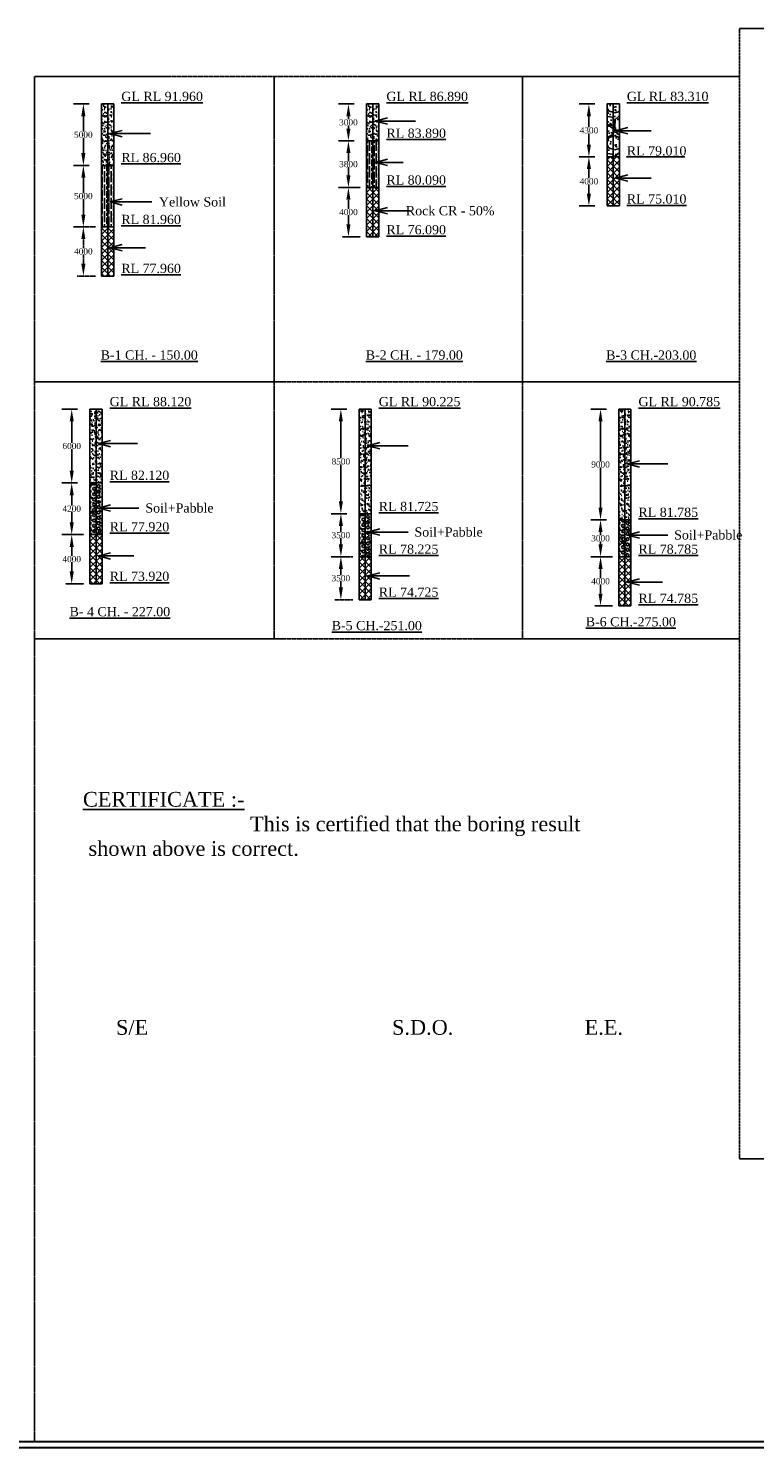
# Model space of a CAD drawing. Header units: millimetres. Extents: x -4940576 to 5928178, y -104267 to 1118710.
# Tile 8 of 10: x 3963820 to 4022900, y 925159 to 1040636. Entities that reach past the tile are written whole.
import ezdxf

# ---------------------------------------------------------------- set-up
doc = ezdxf.new("R2010")
doc.units = ezdxf.units.MM
doc.header["$MEASUREMENT"] = 0
doc.linetypes.add('CENTERX2', pattern=[4, 2.5, -0.5, 0.5, -0.5])
doc.linetypes.add('HIDDEN', pattern=[0.375, 0.25, -0.125])
doc.styles.get("Standard").update_dxf_attribs({"font": 'times.ttf'})
doc.styles.add('style1', font='txt.shx', dxfattribs={"height": 1})
doc.dimstyles.get("Standard").update_dxf_attribs({"dimtxt": 400, "dimasz": 215, "dimexe": 0.18, "dimexo": 0.0625, "dimgap": 0.09, "dimtad": 0, "dimtih": 1, "dimtoh": 1, "dimdec": 0, "dimzin": 4, "dimdsep": 46, "dimtxsty": 'Standard', "dimblk": 'OPEN90', "dimcen": 0, "dimadec": 0, "dimazin": 1, "dimtfac": 1, "dimtdec": 0, "dimtix": 1, "dimtofl": 0, "dimtmove": 0, "dimatfit": 3, "dimldrblk": 'OPEN30', "dimfxl": 0, "dimtolj": 1, "dimtzin": 0, "dimarcsym": 0})

# ---------------------------------------------------------------- blocks, each defined once
blk = doc.blocks.new('*D88')
at = {"color": 0, "linetype": 'Continuous', "lineweight": -2, "ltscale": 10000, "transparency": 16777216}
for p, q in [((3990334, 1034487), (3989057, 1034487)), ((3989857, 1033487), (3989857, 1033241)), ((3989857, 1032487), (3989857, 1032732)), ((3990334, 1031487), (3989057, 1031487))]:
    blk.add_line(p, q, dxfattribs=at)
at = {"color": 0, "linetype": 'Continuous', "ltscale": 10000, "transparency": 16777216}
for points in [[(3989690, 1033487), (3990023, 1033487), (3989857, 1034487)], [(3989690, 1032487), (3990023, 1032487), (3989857, 1031487)]]:
    blk.add_solid(points, dxfattribs=at)
at = {"layer": 'Defpoints', "color": 0, "linetype": 'Continuous', "ltscale": 10000, "transparency": 16777216}
for p in [(3991334, 1034487), (3989857, 1031487), (3991334, 1031487)]:
    blk.add_point(p, dxfattribs=at)
at = {"color": 0, "linetype": 'Continuous', "ltscale": 10000, "transparency": 16777216, "insert": (3989857, 1032987), "char_height": 500, "attachment_point": 5}
blk.add_mtext('\\A1;3000', dxfattribs=at)
blk = doc.blocks.new('*D50')
at = {"color": 0, "linetype": 'Continuous', "lineweight": -2, "ltscale": 10000, "transparency": 16777216}
for p, q in [((3990334, 1031487), (3989057, 1031487)), ((3989857, 1030487), (3989857, 1029841)), ((3989857, 1028687), (3989857, 1029332)), ((3990334, 1027687), (3989057, 1027687))]:
    blk.add_line(p, q, dxfattribs=at)
at = {"color": 0, "linetype": 'Continuous', "ltscale": 10000, "transparency": 16777216}
for points in [[(3989690, 1030487), (3990023, 1030487), (3989857, 1031487)], [(3989690, 1028687), (3990023, 1028687), (3989857, 1027687)]]:
    blk.add_solid(points, dxfattribs=at)
at = {"layer": 'Defpoints', "color": 0, "linetype": 'Continuous', "ltscale": 10000, "transparency": 16777216}
for p in [(3991334, 1031487), (3989857, 1027687), (3991334, 1027687)]:
    blk.add_point(p, dxfattribs=at)
at = {"color": 0, "linetype": 'Continuous', "ltscale": 10000, "transparency": 16777216, "insert": (3989857, 1029587), "char_height": 500, "attachment_point": 5}
blk.add_mtext('\\A1;3800', dxfattribs=at)
blk = doc.blocks.new('*D51')
at = {"color": 0, "linetype": 'Continuous', "lineweight": -2, "ltscale": 10000, "transparency": 16777216}
for p, q in [((4009896, 1034487), (4008619, 1034487)), ((4009419, 1033487), (4009419, 1032591)), ((4009419, 1031187), (4009419, 1032082)), ((4009896, 1030187), (4008619, 1030187))]:
    blk.add_line(p, q, dxfattribs=at)
at = {"color": 0, "linetype": 'Continuous', "ltscale": 10000, "transparency": 16777216}
for points in [[(4009252, 1033487), (4009585, 1033487), (4009419, 1034487)], [(4009252, 1031187), (4009585, 1031187), (4009419, 1030187)]]:
    blk.add_solid(points, dxfattribs=at)
at = {"layer": 'Defpoints', "color": 0, "linetype": 'Continuous', "ltscale": 10000, "transparency": 16777216}
for p in [(4010896, 1034487), (4009419, 1030187), (4010896, 1030187)]:
    blk.add_point(p, dxfattribs=at)
at = {"color": 0, "linetype": 'Continuous', "ltscale": 10000, "transparency": 16777216, "insert": (4009419, 1032337), "char_height": 500, "attachment_point": 5}
blk.add_mtext('\\A1;4300', dxfattribs=at)
blk = doc.blocks.new('*D89')
at = {"color": 0, "linetype": 'Continuous', "lineweight": -2, "ltscale": 10000, "transparency": 16777216}
for p, q in [((3967823, 1009650), (3966546, 1009650)), ((3967346, 1008650), (3967346, 1006904)), ((3967346, 1004650), (3967346, 1006396)), ((3967823, 1003650), (3966546, 1003650))]:
    blk.add_line(p, q, dxfattribs=at)
at = {"color": 0, "linetype": 'Continuous', "ltscale": 10000, "transparency": 16777216}
for points in [[(3967179, 1008650), (3967513, 1008650), (3967346, 1009650)], [(3967179, 1004650), (3967513, 1004650), (3967346, 1003650)]]:
    blk.add_solid(points, dxfattribs=at)
at = {"layer": 'Defpoints', "color": 0, "linetype": 'Continuous', "ltscale": 10000, "transparency": 16777216}
for p in [(3968823, 1009650), (3967346, 1003650), (3968823, 1003650)]:
    blk.add_point(p, dxfattribs=at)
at = {"color": 0, "linetype": 'Continuous', "ltscale": 10000, "transparency": 16777216, "insert": (3967346, 1006650), "char_height": 500, "attachment_point": 5}
blk.add_mtext('\\A1;6000', dxfattribs=at)
blk = doc.blocks.new('*D52')
at = {"color": 0, "linetype": 'Continuous', "lineweight": -2, "ltscale": 10000, "transparency": 16777216}
for p, q in [((3967823, 1003650), (3966546, 1003650)), ((3967346, 1002650), (3967346, 1001804)), ((3967346, 1000450), (3967346, 1001296)), ((3967823, 999450), (3966546, 999450))]:
    blk.add_line(p, q, dxfattribs=at)
at = {"color": 0, "linetype": 'Continuous', "ltscale": 10000, "transparency": 16777216}
for points in [[(3967179, 1002650), (3967513, 1002650), (3967346, 1003650)], [(3967179, 1000450), (3967513, 1000450), (3967346, 999450)]]:
    blk.add_solid(points, dxfattribs=at)
at = {"layer": 'Defpoints', "color": 0, "linetype": 'Continuous', "ltscale": 10000, "transparency": 16777216}
for p in [(3968823, 1003650), (3967346, 999450), (3968823, 999450)]:
    blk.add_point(p, dxfattribs=at)
at = {"color": 0, "linetype": 'Continuous', "ltscale": 10000, "transparency": 16777216, "insert": (3967346, 1001550), "char_height": 500, "attachment_point": 5}
blk.add_mtext('\\A1;4200', dxfattribs=at)
blk = doc.blocks.new('*D90')
at = {"color": 0, "linetype": 'HIDDEN', "lineweight": -2, "transparency": 16777216}
for p, q in [((3990834, 1027687), (3989357, 1027687)), ((3989857, 1026687), (3989857, 1025941)), ((3989857, 1024687), (3989857, 1025432)), ((3990834, 1023687), (3989357, 1023687))]:
    blk.add_line(p, q, dxfattribs=at)
at = {"color": 0, "linetype": 'HIDDEN', "transparency": 16777216}
for points in [[(3989690, 1026687), (3990023, 1026687), (3989857, 1027687)], [(3989690, 1024687), (3990023, 1024687), (3989857, 1023687)]]:
    blk.add_solid(points, dxfattribs=at)
at = {"layer": 'Defpoints', "color": 0, "linetype": 'HIDDEN', "transparency": 16777216}
for p in [(3991334, 1027687), (3989857, 1023687), (3991334, 1023687)]:
    blk.add_point(p, dxfattribs=at)
at = {"color": 0, "linetype": 'HIDDEN', "transparency": 16777216, "insert": (3989857, 1025687), "char_height": 1000, "attachment_point": 5}
blk.add_mtext('\\A1;{\\H0.5x;4000}', dxfattribs=at)
blk = doc.blocks.new('*D53')
at = {"color": 0, "linetype": 'Continuous', "lineweight": -2, "ltscale": 10000, "transparency": 16777216}
for p, q in [((4009896, 1030187), (4008619, 1030187)), ((4009419, 1029187), (4009419, 1028441)), ((4009419, 1027187), (4009419, 1027932)), ((4009896, 1026187), (4008619, 1026187))]:
    blk.add_line(p, q, dxfattribs=at)
at = {"color": 0, "linetype": 'Continuous', "ltscale": 10000, "transparency": 16777216}
for points in [[(4009252, 1029187), (4009585, 1029187), (4009419, 1030187)], [(4009252, 1027187), (4009585, 1027187), (4009419, 1026187)]]:
    blk.add_solid(points, dxfattribs=at)
at = {"layer": 'Defpoints', "color": 0, "linetype": 'Continuous', "ltscale": 10000, "transparency": 16777216}
for p in [(4010896, 1030187), (4009419, 1026187), (4010896, 1026187)]:
    blk.add_point(p, dxfattribs=at)
at = {"color": 0, "linetype": 'Continuous', "ltscale": 10000, "transparency": 16777216, "insert": (4009419, 1028187), "char_height": 500, "attachment_point": 5}
blk.add_mtext('\\A1;4000', dxfattribs=at)
blk = doc.blocks.new('*D91')
at = {"color": 0, "linetype": 'Continuous', "lineweight": -2, "ltscale": 10000, "transparency": 16777216}
for p, q in [((4010843, 1009650), (4009566, 1009650)), ((4010366, 1008650), (4010366, 1005405)), ((4010366, 1001650), (4010366, 1004895)), ((4010843, 1000650), (4009566, 1000650))]:
    blk.add_line(p, q, dxfattribs=at)
at = {"color": 0, "linetype": 'Continuous', "ltscale": 10000, "transparency": 16777216}
for points in [[(4010199, 1008650), (4010532, 1008650), (4010366, 1009650)], [(4010199, 1001650), (4010532, 1001650), (4010366, 1000650)]]:
    blk.add_solid(points, dxfattribs=at)
at = {"layer": 'Defpoints', "color": 0, "linetype": 'Continuous', "ltscale": 10000, "transparency": 16777216}
for p in [(4011843, 1009650), (4010366, 1000650), (4011843, 1000650)]:
    blk.add_point(p, dxfattribs=at)
at = {"color": 0, "linetype": 'Continuous', "ltscale": 10000, "transparency": 16777216, "insert": (4010366, 1005150), "char_height": 500, "attachment_point": 5}
blk.add_mtext('\\A1;9000', dxfattribs=at)
blk = doc.blocks.new('*D54')
at = {"color": 0, "linetype": 'Continuous', "lineweight": -2, "ltscale": 10000, "transparency": 16777216}
for p, q in [((4010843, 1000650), (4009566, 1000650)), ((4010366, 999650), (4010366, 999404)), ((4010366, 998650), (4010366, 998896)), ((4010843, 997650), (4009566, 997650))]:
    blk.add_line(p, q, dxfattribs=at)
at = {"color": 0, "linetype": 'Continuous', "ltscale": 10000, "transparency": 16777216}
for points in [[(4010199, 999650), (4010532, 999650), (4010366, 1000650)], [(4010199, 998650), (4010532, 998650), (4010366, 997650)]]:
    blk.add_solid(points, dxfattribs=at)
at = {"layer": 'Defpoints', "color": 0, "linetype": 'Continuous', "ltscale": 10000, "transparency": 16777216}
for p in [(4011843, 1000650), (4010366, 997650), (4011843, 997650)]:
    blk.add_point(p, dxfattribs=at)
at = {"color": 0, "linetype": 'Continuous', "ltscale": 10000, "transparency": 16777216, "insert": (4010366, 999150), "char_height": 500, "attachment_point": 5}
blk.add_mtext('\\A1;3000', dxfattribs=at)
blk = doc.blocks.new('*D92')
at = {"color": 0, "linetype": 'Continuous', "lineweight": -2, "ltscale": 10000, "transparency": 16777216}
for p, q in [((3968770, 1034487), (3967493, 1034487)), ((3968293, 1033487), (3968293, 1032241)), ((3968293, 1030487), (3968293, 1031732)), ((3968770, 1029487), (3967493, 1029487))]:
    blk.add_line(p, q, dxfattribs=at)
at = {"color": 0, "linetype": 'Continuous', "ltscale": 10000, "transparency": 16777216}
for points in [[(3968126, 1033487), (3968460, 1033487), (3968293, 1034487)], [(3968126, 1030487), (3968460, 1030487), (3968293, 1029487)]]:
    blk.add_solid(points, dxfattribs=at)
at = {"layer": 'Defpoints', "color": 0, "linetype": 'Continuous', "ltscale": 10000, "transparency": 16777216}
for p in [(3969770, 1034487), (3968293, 1029487), (3969770, 1029487)]:
    blk.add_point(p, dxfattribs=at)
at = {"color": 0, "linetype": 'Continuous', "ltscale": 10000, "transparency": 16777216, "insert": (3968293, 1031987), "char_height": 500, "attachment_point": 5}
blk.add_mtext('\\A1;5000', dxfattribs=at)
blk = doc.blocks.new('*D55')
at = {"color": 0, "linetype": 'Continuous', "lineweight": -2, "ltscale": 10000, "transparency": 16777216}
for p, q in [((3968770, 1029487), (3967493, 1029487)), ((3968293, 1028487), (3968293, 1027241)), ((3968293, 1025487), (3968293, 1026732)), ((3968770, 1024487), (3967493, 1024487))]:
    blk.add_line(p, q, dxfattribs=at)
at = {"color": 0, "linetype": 'Continuous', "ltscale": 10000, "transparency": 16777216}
for points in [[(3968126, 1028487), (3968460, 1028487), (3968293, 1029487)], [(3968126, 1025487), (3968460, 1025487), (3968293, 1024487)]]:
    blk.add_solid(points, dxfattribs=at)
at = {"layer": 'Defpoints', "color": 0, "linetype": 'Continuous', "ltscale": 10000, "transparency": 16777216}
for p in [(3969770, 1029487), (3968293, 1024487), (3969770, 1024487)]:
    blk.add_point(p, dxfattribs=at)
at = {"color": 0, "linetype": 'Continuous', "ltscale": 10000, "transparency": 16777216, "insert": (3968293, 1026987), "char_height": 500, "attachment_point": 5}
blk.add_mtext('\\A1;5000', dxfattribs=at)
blk = doc.blocks.new('*D93')
at = {"color": 0, "linetype": 'HIDDEN', "lineweight": -2, "transparency": 16777216}
for p, q in [((3969270, 1024487), (3967793, 1024487)), ((3968293, 1023487), (3968293, 1022741)), ((3968293, 1021487), (3968293, 1022232)), ((3969270, 1020487), (3967793, 1020487))]:
    blk.add_line(p, q, dxfattribs=at)
at = {"color": 0, "linetype": 'HIDDEN', "transparency": 16777216}
for points in [[(3968126, 1023487), (3968460, 1023487), (3968293, 1024487)], [(3968126, 1021487), (3968460, 1021487), (3968293, 1020487)]]:
    blk.add_solid(points, dxfattribs=at)
at = {"layer": 'Defpoints', "color": 0, "linetype": 'HIDDEN', "transparency": 16777216}
for p in [(3968293, 1024487), (3969770, 1024487), (3969770, 1020487)]:
    blk.add_point(p, dxfattribs=at)
at = {"color": 0, "linetype": 'HIDDEN', "transparency": 16777216, "insert": (3968293, 1022487), "char_height": 1000, "attachment_point": 5}
blk.add_mtext('\\A1;{\\H0.5x;4000}', dxfattribs=at)
blk = doc.blocks.new('*D105')
at = {"color": 0, "linetype": 'HIDDEN', "lineweight": -2, "transparency": 16777216}
for p, q in [((4011343, 997650), (4009866, 997650)), ((4010366, 996650), (4010366, 995904)), ((4010366, 994650), (4010366, 995396)), ((4011343, 993650), (4009866, 993650))]:
    blk.add_line(p, q, dxfattribs=at)
at = {"color": 0, "linetype": 'HIDDEN', "transparency": 16777216}
for points in [[(4010199, 996650), (4010532, 996650), (4010366, 997650)], [(4010199, 994650), (4010532, 994650), (4010366, 993650)]]:
    blk.add_solid(points, dxfattribs=at)
at = {"layer": 'Defpoints', "color": 0, "linetype": 'HIDDEN', "transparency": 16777216}
for p in [(4011843, 997650), (4010366, 993650), (4011843, 993650)]:
    blk.add_point(p, dxfattribs=at)
at = {"color": 0, "linetype": 'HIDDEN', "transparency": 16777216, "insert": (4010366, 995650), "char_height": 1000, "attachment_point": 5}
blk.add_mtext('\\A1;{\\H0.5x;4000}', dxfattribs=at)
blk = doc.blocks.new('*D107')
at = {"color": 0, "linetype": 'Continuous', "lineweight": -2, "ltscale": 10000, "transparency": 16777216}
for p, q in [((3989718, 1009650), (3988441, 1009650)), ((3989241, 1008650), (3989241, 1005654)), ((3989241, 1002150), (3989241, 1005146)), ((3989718, 1001150), (3988441, 1001150))]:
    blk.add_line(p, q, dxfattribs=at)
at = {"color": 0, "linetype": 'Continuous', "ltscale": 10000, "transparency": 16777216}
for points in [[(3989074, 1008650), (3989408, 1008650), (3989241, 1009650)], [(3989074, 1002150), (3989408, 1002150), (3989241, 1001150)]]:
    blk.add_solid(points, dxfattribs=at)
at = {"layer": 'Defpoints', "color": 0, "linetype": 'Continuous', "ltscale": 10000, "transparency": 16777216}
for p in [(3990718, 1009650), (3989241, 1001150), (3990718, 1001150)]:
    blk.add_point(p, dxfattribs=at)
at = {"color": 0, "linetype": 'Continuous', "ltscale": 10000, "transparency": 16777216, "insert": (3989241, 1005400), "char_height": 500, "attachment_point": 5}
blk.add_mtext('\\A1;8500', dxfattribs=at)
blk = doc.blocks.new('*D106')
at = {"color": 0, "linetype": 'Continuous', "lineweight": -2, "ltscale": 10000, "transparency": 16777216}
for p, q in [((3989718, 1001150), (3988441, 1001150)), ((3989241, 1000150), (3989241, 999654)), ((3989241, 998650), (3989241, 999146)), ((3989718, 997650), (3988441, 997650))]:
    blk.add_line(p, q, dxfattribs=at)
at = {"color": 0, "linetype": 'Continuous', "ltscale": 10000, "transparency": 16777216}
for points in [[(3989074, 1000150), (3989408, 1000150), (3989241, 1001150)], [(3989074, 998650), (3989408, 998650), (3989241, 997650)]]:
    blk.add_solid(points, dxfattribs=at)
at = {"layer": 'Defpoints', "color": 0, "linetype": 'Continuous', "ltscale": 10000, "transparency": 16777216}
for p in [(3990718, 1001150), (3989241, 997650), (3990718, 997650)]:
    blk.add_point(p, dxfattribs=at)
at = {"color": 0, "linetype": 'Continuous', "ltscale": 10000, "transparency": 16777216, "insert": (3989241, 999400), "char_height": 500, "attachment_point": 5}
blk.add_mtext('\\A1;3500', dxfattribs=at)
blk = doc.blocks.new('*D108')
at = {"color": 0, "linetype": 'HIDDEN', "lineweight": -2, "transparency": 16777216}
for p, q in [((3990218, 997650), (3988741, 997650)), ((3989241, 996650), (3989241, 996154)), ((3989241, 995150), (3989241, 995646)), ((3990218, 994150), (3988741, 994150))]:
    blk.add_line(p, q, dxfattribs=at)
at = {"color": 0, "linetype": 'HIDDEN', "transparency": 16777216}
for points in [[(3989074, 996650), (3989408, 996650), (3989241, 997650)], [(3989074, 995150), (3989408, 995150), (3989241, 994150)]]:
    blk.add_solid(points, dxfattribs=at)
at = {"layer": 'Defpoints', "color": 0, "linetype": 'HIDDEN', "transparency": 16777216}
for p in [(3990718, 997650), (3989241, 994150), (3990718, 994150)]:
    blk.add_point(p, dxfattribs=at)
at = {"color": 0, "linetype": 'HIDDEN', "transparency": 16777216, "insert": (3989241, 995900), "char_height": 1000, "attachment_point": 5}
blk.add_mtext('\\A1;{\\H0.5x;3500}', dxfattribs=at)
blk = doc.blocks.new('*D109')
at = {"color": 0, "linetype": 'HIDDEN', "lineweight": -2, "transparency": 16777216}
for p, q in [((3968323, 999450), (3966846, 999450)), ((3967346, 998450), (3967346, 997704)), ((3967346, 996450), (3967346, 997196)), ((3968323, 995450), (3966846, 995450))]:
    blk.add_line(p, q, dxfattribs=at)
at = {"color": 0, "linetype": 'HIDDEN', "transparency": 16777216}
for points in [[(3967179, 998450), (3967513, 998450), (3967346, 999450)], [(3967179, 996450), (3967513, 996450), (3967346, 995450)]]:
    blk.add_solid(points, dxfattribs=at)
at = {"layer": 'Defpoints', "color": 0, "linetype": 'HIDDEN', "transparency": 16777216}
for p in [(3968823, 999450), (3967346, 995450), (3968823, 995450)]:
    blk.add_point(p, dxfattribs=at)
at = {"color": 0, "linetype": 'HIDDEN', "transparency": 16777216, "insert": (3967346, 997450), "char_height": 1000, "attachment_point": 5}
blk.add_mtext('\\A1;{\\H0.5x;4000}', dxfattribs=at)

msp = doc.modelspace()

# ---------------------------------------------------------------- hatches: boundary and pattern name
at = {"linetype": 'Continuous'}
h = msp.add_hatch(dxfattribs=at)
h.set_pattern_fill('AR-SAND', color=0, scale=200)
h.set_pattern_definition([(37.5, (-301549, 724365.5), (-12.598672, 385.364754), [0, -304, 0, -340, 0, -325]), (7.5, (-301549, 724365.5), (353.95534, 564.42921), [0, -164, 0, -274, 0, -105]), (327.5, (-301795, 724365.5), (622.828372, 1.13181), [0, -100, 0, -360, 0, -470]), (317.5, (-301795, 724365.5), (601.22532, 175.53511), [0, -50, 0, -236, 0, -270])])
h.paths.add_polyline_path([(3969770.2, 1029486.6), (3970770.2, 1029486.6), (3970770.2, 1034486.6), (3969770.2, 1034486.6)])
h = msp.add_hatch(dxfattribs=at)
h.set_pattern_fill('AR-SAND', color=0, scale=200)
h.set_pattern_definition([(37.5, (-279985.5, 724365.5), (-12.598672, 385.364754), [0, -304, 0, -340, 0, -325]), (7.5, (-279985.5, 724365.5), (353.95534, 564.42921), [0, -164, 0, -274, 0, -105]), (327.5, (-280231.5, 724365.5), (622.828372, 1.13181), [0, -100, 0, -360, 0, -470]), (317.5, (-280231.5, 724365.5), (601.22532, 175.53511), [0, -50, 0, -236, 0, -270])])
h.paths.add_polyline_path([(3992333.7, 1034486.6), (3991333.7, 1034486.6), (3991333.7, 1031486.6), (3992333.7, 1031486.6)])
h = msp.add_hatch(dxfattribs=at)
h.set_pattern_fill('AR-SAND', color=0, scale=400)
h.set_pattern_definition([(37.5, (-533500.55, 506315.6), (-25.19734, 770.72951), [0, -608, 0, -680, 0, -650]), (7.5, (-533500.6, 506315.6), (707.91068, 1128.85843), [0, -328, 0, -548, 0, -210]), (327.5, (-533992.55, 506315.6), (1245.65674, 2.26362), [0, -200, 0, -720, 0, -940]), (317.5, (-533992.6, 506315.6), (1202.45064, 351.07023), [0, -100, 0, -472, 0, -540])])
h.paths.add_polyline_path([(4011895.7, 1030186.6), (4011895.7, 1034486.6), (4010895.7, 1034486.6), (4010895.7, 1030186.6)])
h = msp.add_hatch(dxfattribs=at)
h.set_pattern_fill('GRAVEL', color=0, scale=3000)
h.set_pattern_definition([(228.0127875, (-531340.55, 509315.6), (-24000, -27000), [403.608, -39957.2641]), (184.9697407, (-531610.55, 509015.61), (36000, 3000), [692.604, -68567.7743]), (132.510447, (-532300.55, 508955.6), (30000, -33000), [488.364, -48348.0978]), (267.273689, (-533470.55, 508205.61), (3000, 60000), [630.714, -62440.6741]), (292.833654, (-533500.55, 507575.61), (-15000, 36000), [618.465, -61228.1194]), (357.273689, (-533260.55, 507005.61), (-60000, 3000), [630.714, -62440.6741]), (37.6942405, (-532630.55, 506975.61), (-39000, -30000), [834.087, -82574.5456]), (72.2553284, (-531970.55, 507485.61), (21000, 66000), [787.464, -77958.9645]), (121.4295656, (-531730.55, 508235.61), (-24000, 39000), [632.85, -62652.2193]), (175.236358, (-532060.55, 508775.6), (33000, -3000), [722.496, -35402.2877]), (222.3974378, (-532780.55, 508835.61), (-36000, -33000), [934.344, -92500.125]), (138.814075, (-530500.55, 508175.6), (-21000, 18000), [318.903, -31571.5344]), (171.4692344, (-530740.55, 508385.61), (39000, -6000), [606.711, -60064.5342]), (225, (-531340.6, 508475.6), (-3e-13, -3000), [424.263, -3818.3777]), (203.198591, (-531550.55, 508835.6), (15000, 6000), [228.474, -22618.8453]), (291.80141, (-531760.55, 508745.6), (-3000, 9000), [323.109, -15832.3854]), (30.963757, (-531640.55, 508445.6), (9000, 6000), [524.787, -16968.0687]), (161.56505, (-531190.6, 508715.6), (6000, -3000), [379.473, -9107.36]), (16.3895403, (-533500.55, 508745.6), (30000, 9000), [531.6, -52628.5354]), (70.346176, (-532990.55, 508895.6), (-12000, -33000), [445.983, -44152.2232]), (293.198591, (-531190.55, 509315.6), (-6000, 15000), [456.945, -22390.3743]), (343.6104597, (-531010.55, 508895.6), (-30000, 9000), [531.6, -52628.5354]), (339.443955, (-533500.55, 506885.6), (-15000, 6000), [512.64, -25119.3712]), (294.7751406, (-533020.55, 506705.6), (-15000, 33000), [429.534, -42523.9292]), (66.801409, (-531160.55, 506315.6), (6000, 15000), [456.945, -22390.3743]), (17.3540246, (-530980.55, 506735.6), (-39000, -12000), [502.893, -49786.2708]), (69.443955, (-532630.55, 506315.6), (-6000, -15000), [256.32, -25375.6912]), (101.309932, (-531340.55, 506315.6), (-3000, 12000), [152.97, -15144.0885]), (165.963757, (-531370.55, 506465.6), (9000, -3000), [618.465, -11750.8519]), (186.009006, (-531970.55, 506615.6), (30000, 3000), [573.15, -56741.7695]), (303.690068, (-531640.55, 508175.6), (-3000, 6000), [432.666, -10383.9878]), (353.1572266, (-531400.55, 507815.61), (51000, -6000), [755.382, -74782.6879]), (60.945396, (-530650.55, 507725.6), (-12000, -21000), [308.868, -30578.0224]), (90, (-530500.6, 507995.6), (-3000, 3000), [180, -2820]), (120.256437, (-532030.55, 506705.6), (12000, -21000), [416.772, -41260.56]), (48.0127875, (-532240.55, 507065.6), (24000, 27000), [807.216, -39553.6561]), (0, (-531700.6, 507665.6), (3000, 3000), [780, -2220]), (325.3048465, (-530920.55, 507665.6), (30000, -21000), [474.342, -46959.8229]), (254.054604, (-530530.55, 507395.6), (-3000, -12000), [436.806, -21403.5237]), (207.6459754, (-530650.55, 506975.61), (-57000, -30000), [711.195, -70408.4225]), (175.4260787, (-531280.55, 506645.61), (-39000, 3000), [752.397, -74487.2202])])
h.paths.add_polyline_path([(4010895.7, 1030186.6), (4011895.7, 1030186.6), (4011895.7, 1034486.6), (4010895.7, 1034486.6)])
h = msp.add_hatch(dxfattribs=at)
h.set_pattern_fill('GOST_WOOD', color=0, scale=90)
h.set_pattern_definition([(90, (-553062.55, 510115.6), (540, -3e-14), [900, -180]), (90, (-552882.55, 509935.6), (540, -3e-14), [540, -135, 270, -135]), (90, (-552702.55, 509665.6), (540, -3e-14), [900, -180])])
h.paths.add_polyline_path([(3991333.7, 1027686.6), (3992333.7, 1027686.6), (3992333.7, 1031486.6), (3991333.7, 1031486.6)])
h = msp.add_hatch(dxfattribs=at)
h.set_pattern_fill('ANSI37', color=0, scale=3000)
h.set_pattern_definition([(45, (-533500.55, 522415.6), (-265.165043, 265.165043), []), (135, (-533500.55, 522415.6), (-265.165043, -265.165043), [])])
h.paths.add_polyline_path([(4010895.7, 1026186.6), (4011895.7, 1026186.6), (4011895.7, 1030186.6), (4010895.7, 1030186.6)])
h = msp.add_hatch(dxfattribs=at)
h.set_pattern_fill('GOST_WOOD', color=0, scale=90)
h.set_pattern_definition([(90, (-574626.05, 504315.6), (540, -3e-14), [900, -180]), (90, (-574446.05, 504135.6), (540, -3e-14), [540, -135, 270, -135]), (90, (-574266.05, 503865.6), (540, -3e-14), [900, -180])])
h.paths.add_polyline_path([(3969770.2, 1024486.6), (3970770.2, 1024486.6), (3970770.2, 1029486.6), (3969770.2, 1029486.6)])
h = msp.add_hatch(dxfattribs=at)
h.set_pattern_fill('ANSI37', color=0, scale=3000)
h.set_pattern_definition([(45, (-553062.55, 519759.1), (-265.165043, 265.165043), []), (135, (-553062.55, 519759.1), (-265.165043, -265.165043), [])])
h.paths.add_polyline_path([(3991333.7, 1023686.6), (3992333.7, 1023686.6), (3992333.7, 1027686.6), (3991333.7, 1027686.6)])
h = msp.add_hatch(dxfattribs=at)
h.set_pattern_fill('ANSI37', color=0, scale=3000)
h.set_pattern_definition([(45, (-574626.05, 518459.1), (-265.165043, 265.165043), []), (135, (-574626.05, 518459.1), (-265.165043, -265.165043), [])])
h.paths.add_polyline_path([(3969770.2, 1020486.6), (3970770.2, 1020486.6), (3970770.2, 1024486.6), (3969770.2, 1024486.6)])
h = msp.add_hatch(dxfattribs=at)
h.set_pattern_fill('AR-SAND', color=0, scale=200)
h.set_pattern_definition([(37.5, (0, 0), (-12.598672, 385.364754), [0, -304, 0, -340, 0, -325]), (7.5, (0, 0), (353.95534, 564.42921), [0, -164, 0, -274, 0, -105]), (327.5, (-246, 0), (622.828372, 1.13181), [0, -100, 0, -360, 0, -470]), (317.5, (-246, 0), (601.22532, 175.53511), [0, -50, 0, -236, 0, -270])])
h.paths.add_polyline_path([(3968823.2, 1003650), (3969823.2, 1003650), (3969823.2, 1009650), (3968823.2, 1009650)])
h = msp.add_hatch(dxfattribs=at)
h.set_pattern_fill('AR-SAND', color=0, scale=200)
h.set_pattern_definition([(37.5, (-295561.5, 699528.9), (-12.598672, 385.364754), [0, -304, 0, -340, 0, -325]), (7.5, (-295561.5, 699528.9), (353.95534, 564.42921), [0, -164, 0, -274, 0, -105]), (327.5, (-295807.5, 699528.9), (622.828372, 1.13181), [0, -100, 0, -360, 0, -470]), (317.5, (-295807.5, 699528.9), (601.22532, 175.53511), [0, -50, 0, -236, 0, -270])])
h.paths.add_polyline_path([(3990718.2, 1001150), (3991718.2, 1001150), (3991718.2, 1009650), (3990718.2, 1009650)])
h = msp.add_hatch(dxfattribs=at)
h.set_pattern_fill('AR-SAND', color=0, scale=200)
h.set_pattern_definition([(37.5, (-274437, 699528.9), (-12.598672, 385.364754), [0, -304, 0, -340, 0, -325]), (7.5, (-274437, 699528.9), (353.95534, 564.42921), [0, -164, 0, -274, 0, -105]), (327.5, (-274683, 699528.9), (622.828372, 1.13181), [0, -100, 0, -360, 0, -470]), (317.5, (-274683, 699528.9), (601.22532, 175.53511), [0, -50, 0, -236, 0, -270])])
h.paths.add_polyline_path([(4012842.7, 1000650), (4012842.7, 1009650), (4011842.7, 1009650), (4011842.7, 1000650)])
at = {"linetype": 'HIDDEN'}
h = msp.add_hatch(dxfattribs=at)
h.set_pattern_fill('HEX', color=0, scale=1000)
h.set_pattern_definition([(0, (-43019.5, 0), (0, 216.506351), [125, -250]), (120, (-43019.5, 0), (-187.5, -108.253175), [125, -250]), (60, (-42894.5, 0), (-187.5, 108.253175), [125, -250])])
h.paths.add_polyline_path([(3968823.2, 999450), (3969823.2, 999450), (3969823.2, 1003650), (3968823.2, 1003650)])
at = {"linetype": 'Continuous'}
h = msp.add_hatch(dxfattribs=at)
h.set_pattern_fill('AR-SAND', color=0, scale=300)
h.set_pattern_definition([(37.5, (-43019.5, 0), (-18.89801, 578.04713), [0, -456, 0, -510, 0, -487.5]), (7.5, (-43019.5, 0), (530.93301, 846.64382), [0, -246, 0, -411, 0, -157.5]), (327.5, (-43388.5, 0), (934.24256, 1.697716), [0, -150, 0, -540, 0, -705]), (317.5, (-43388.5, 0), (901.83798, 263.30267), [0, -75, 0, -354, 0, -405])])
h.paths.add_polyline_path([(3968823.2, 999450), (3969823.2, 999450), (3969823.2, 1003650), (3968823.2, 1003650)])
at = {"linetype": 'HIDDEN'}
h = msp.add_hatch(dxfattribs=at)
h.set_pattern_fill('HEX', color=0, scale=1000)
h.set_pattern_definition([(0, (-21124.5, -2500), (0, 216.506351), [125, -250]), (120, (-21124.5, -2500), (-187.5, -108.253175), [125, -250]), (60, (-20999.5, -2500), (-187.5, 108.253175), [125, -250])])
h.paths.add_polyline_path([(3990718.2, 997650), (3991718.2, 997650), (3991718.2, 1001150), (3990718.2, 1001150)])
at = {"linetype": 'Continuous'}
h = msp.add_hatch(dxfattribs=at)
h.set_pattern_fill('AR-SAND', color=0, scale=300)
h.set_pattern_definition([(37.5, (-21124.5, -2500), (-18.89801, 578.04713), [0, -456, 0, -510, 0, -487.5]), (7.5, (-21124.5, -2500), (530.93301, 846.64382), [0, -246, 0, -411, 0, -157.5]), (327.5, (-21493.5, -2500), (934.24256, 1.697716), [0, -150, 0, -540, 0, -705]), (317.5, (-21493.5, -2500), (901.83798, 263.30267), [0, -75, 0, -354, 0, -405])])
h.paths.add_polyline_path([(3990718.2, 997650), (3991718.2, 997650), (3991718.2, 1001150), (3990718.2, 1001150)])
h = msp.add_hatch(dxfattribs=at)
h.set_pattern_fill('AR-SAND', color=0, scale=300)
h.set_pattern_definition([(37.5, (0, 0), (-18.89801, 578.04713), [0, -456, 0, -510, 0, -487.5]), (7.5, (0, 0), (530.93301, 846.64382), [0, -246, 0, -411, 0, -157.5]), (327.5, (-369, 0), (934.24256, 1.697716), [0, -150, 0, -540, 0, -705]), (317.5, (-369, 0), (901.83798, 263.30267), [0, -75, 0, -354, 0, -405])])
h.paths.add_polyline_path([(4011842.7, 997650), (4012842.7, 997650), (4012842.7, 1000650), (4011842.7, 1000650)])
at = {"linetype": 'HIDDEN'}
h = msp.add_hatch(dxfattribs=at)
h.set_pattern_fill('HEX', color=0, scale=1000)
h.paths.add_polyline_path([(4011842.7, 997650), (4012842.7, 997650), (4012842.7, 1000650), (4011842.7, 1000650)])
at = {"linetype": 'Continuous'}
h = msp.add_hatch(dxfattribs=at)
h.set_pattern_fill('ANSI37', color=0, scale=3000)
h.set_pattern_definition([(45, (-575573.05, 489779), (-265.165043, 265.165043), []), (135, (-575573.05, 489779), (-265.165043, -265.165043), [])])
h.paths.add_polyline_path([(3968823.2, 995450), (3969823.2, 995450), (3969823.2, 999450), (3968823.2, 999450)])
h = msp.add_hatch(dxfattribs=at)
h.set_pattern_fill('ANSI37', color=0, scale=3000)
h.set_pattern_definition([(45, (-553678.05, 493427.5), (-265.165043, 265.165043), []), (135, (-553678.05, 493427.5), (-265.165043, -265.165043), [])])
h.paths.add_polyline_path([(3990718.2, 994150), (3991718.2, 994150), (3991718.2, 997650), (3990718.2, 997650)])
h = msp.add_hatch(dxfattribs=at)
h.set_pattern_fill('ANSI37', color=0, scale=3000)
h.set_pattern_definition([(45, (-532553.55, 495927.5), (-265.165043, 265.165043), []), (135, (-532553.55, 495927.5), (-265.165043, -265.165043), [])])
h.paths.add_polyline_path([(4012842.7, 997650), (4011842.7, 997650), (4011842.7, 993650), (4012842.7, 993650)])

# ---------------------------------------------------------------- linework, layer by layer
at = {"color": 0, "linetype": 'CENTERX2'}
msp.add_line((4021671.2, 1040635.6, -22500), (4021671.2, 948666.2, -22500), dxfattribs=at)
at = {"color": 0}
for p, q in [((4021671.2, 1040635.6, -22500), (4077649.5, 1040635.6, -22500)), ((4021671.2, 948666.2, -22500), (4077739.6, 948666.2, -22500))]:
    msp.add_line(p, q, dxfattribs=at)
at = {"color": 0, "linetype": 'HIDDEN'}
for p, q in [((3964324, 1036707.6), (3964324, 925659.4)), ((4021671.2, 1036707.6, -22500), (3964324, 1036707.6, -22500)), ((3983803, 1036707.6), (3983803, 990976.5)), ((4004021, 1036707.6), (4004021, 990976.5)), ((4012445.5, 1030186.6), (4017224, 1030186.6)), ((3964324, 1011871), (4021671.2, 1011871)), ((3964324, 990976.5), (4021671.2, 990976.5))]:
    msp.add_line(p, q, dxfattribs=at)
at = {"color": 0, "linetype": 'Continuous'}
for p, q in [((3969770.2, 1034486.6), (3969770.2, 1020486.6)), ((3969770.2, 1034486.6), (3970770.2, 1034486.6)), ((3970270.2, 1034486.6), (3970270.2, 1020486.6)), ((3970770.2, 1034486.6), (3970770.2, 1020486.6)), ((3991333.7, 1034486.6), (3991333.7, 1023686.6)), ((3991333.7, 1034486.6), (3992333.7, 1034486.6)), ((3991833.7, 1034486.6), (3991833.7, 1023686.6)), ((3992333.7, 1034486.6), (3992333.7, 1023686.6)), ((4010895.7, 1034486.6), (4010895.7, 1026186.6)), ((4010895.7, 1034486.6), (4011895.7, 1034486.6)), ((4011395.7, 1034486.6), (4011395.7, 1026186.6)), ((4011895.7, 1034486.6), (4011895.7, 1026186.6)), ((3991333.7, 1031486.6), (3992333.7, 1031486.6)), ((4010895.7, 1030186.6), (4011895.7, 1030186.6)), ((3969770.2, 1029486.6), (3970770.2, 1029486.6)), ((3991333.7, 1027686.6), (3992333.7, 1027686.6)), ((4010895.7, 1026186.6), (4011895.7, 1026186.6)), ((3969770.2, 1024486.6), (3970770.2, 1024486.6)), ((3991333.7, 1023686.6), (3992333.7, 1023686.6)), ((3969770.2, 1020486.6), (3970770.2, 1020486.6)), ((3968823.2, 1009650), (3968823.2, 995450)), ((3968823.2, 1009650), (3969823.2, 1009650)), ((3969323.2, 1009650), (3969323.2, 995450)), ((3969823.2, 1009650), (3969823.2, 995450)), ((3990718.2, 1009650), (3990718.2, 994150)), ((3990718.2, 1009650), (3991718.2, 1009650)), ((3991218.2, 1009650), (3991218.2, 994150)), ((3991718.2, 1009650), (3991718.2, 994150)), ((4011842.7, 1009650), (4011842.7, 993650)), ((4011842.7, 1009650), (4012842.7, 1009650)), ((4012342.7, 1009650), (4012342.7, 993650)), ((4012842.7, 1009650), (4012842.7, 993650)), ((3968823.2, 1003650), (3969823.2, 1003650)), ((3990718.2, 1001150), (3991718.2, 1001150)), ((4011842.7, 1000650), (4012842.7, 1000650)), ((3968823.2, 999450), (3969823.2, 999450)), ((3990718.2, 997650), (3991718.2, 997650)), ((4011842.7, 997650), (4012842.7, 997650)), ((3968823.2, 995450), (3969823.2, 995450)), ((3990718.2, 994150), (3991718.2, 994150)), ((4011842.7, 993650), (4012842.7, 993650))]:
    msp.add_line(p, q, dxfattribs=at)
at = {"color": 0, "lineweight": 30}
for p, q in [((3805458.5, 925659.4), (4078239.6, 925659.4)), ((3805458.5, 925159.4), (4078239.6, 925159.4))]:
    msp.add_line(p, q, dxfattribs=at)

# ---------------------------------------------------------------- texts
at = {"color": 0, "char_height": 750, "attachment_point": 1}
for s, insert in [('{\\LGL RL 91.960}', (3971381, 1035478.4)), ('{\\LGL RL 86.890}', (3992944.5, 1035478.4)), ('{\\LGL RL 83.310}', (4012506.5, 1035478.4)), ('{\\LRL 83.890}', (3992944.5, 1032483.9)), ('{\\LRL 86.960}', (3971381, 1030502.4)), ('RL 79.010', (4012506.5, 1031043.4)), ('{\\LRL 80.090}', (3992944.5, 1028676.9)), ('{\\LRL 75.010}', (4012506.5, 1027133.4)), ('{\\LRL 81.960}', (3971381, 1025468.4)), ('{\\LRL 76.090}', (3992944.5, 1024632.4)), ('{\\LRL 77.960}', (3971381, 1021483.4)), ('{\\LB-1 CH. - 150.00}', (3969701.9, 1014435.7)), ('{\\LB-2 CH. - 179.00}', (3991265.4, 1014435.7)), ('{\\LB-3 CH.-203.00}', (4010827.4, 1014430.7)), ('{\\LGL RL 88.120}', (3970434, 1010641.8)), ('{\\LGL RL 90.225}', (3992329, 1010641.8)), ('{\\LGL RL 90.785}', (4013453.5, 1010641.8)), ('{\\LRL 82.120}', (3970434, 1004650.3)), ('{\\LRL 81.725}', (3992329, 1002110.8)), ('{\\LRL 81.785}', (4013453.5, 1001638.8)), ('{\\LRL 77.920}', (3970434, 1000458.3)), ('{\\LRL 78.225}', (3992329, 998638.8)), ('{\\LRL 78.785}', (4013453.5, 998638.8)), ('{\\LRL 73.920}', (3970434, 996432.8)), ('{\\LRL 74.725}', (3992329, 995138.8)), ('{\\LRL 74.785}', (4013453.5, 994638.8)), ('{\\LB- 4 CH. - 227.00}', (3967174.4, 993551.6)), ('{\\LB-5 CH.-251.00}', (3988496.4, 992420.1)), ('{\\LB-6 CH.-275.00}', (4009163.9, 992728.1))]:
    msp.add_mtext(s, dxfattribs=dict(at, insert=insert))
at = {"color": 0, "linetype": 'Continuous', "insert": (3974200.8, 1026513.4), "char_height": 750, "width": 5771.949, "attachment_point": 4}
msp.add_mtext('\\pi241.51;Yellow Soil', dxfattribs=at)
at = {"color": 0, "linetype": 'Continuous', "char_height": 750, "attachment_point": 4}
for s, insert in [('Rock CR - 50%  ', (3994532.4, 1025793.2)), ('Soil+Pabble', (3973336.9, 1001609)), ('Soil+Pabble', (3995231.9, 999653.5)), ('Soil+Pabble', (4016356.4, 999414.5))]:
    msp.add_mtext(s, dxfattribs=dict(at, insert=insert))
at = {"color": 0, "char_height": 1036.8, "attachment_point": 1, "style": 'style1'}
for s, insert in [('{\\fTimes New Roman|b0|i0|c0|p18;\\H1.1574x;\\LCERTIFICATE :- \\P\\l                              This is certified that the boring result\\P shown above is correct.}', (3968257.8, 978509.7, 22500)), ('{\\fTimes New Roman|b0|i0|c0|p18;\\H1.1574x;S/E}', (3970947.3, 959952.3, 22500)), ('{\\fTimes New Roman|b0|i0|c0|p18;\\H1.1574x;S.D.O.}', (3993403.8, 959952.3, 22500)), ('{\\fTimes New Roman|b0|i0|c0|p18;\\H1.1574x;E.E.}', (4009071.9, 959952.3, 22500))]:
    msp.add_mtext(s, dxfattribs=dict(at, insert=insert))
at = {"color": 0, "linetype": 'HIDDEN', "char_height": 1000, "attachment_point": 4}
for s, insert, width in [('\\pi424.82;{\\L SECTIONAL ELEVATION OF PIER \\P\\pi2046.3;ALONG TRAFFIC DIRECTION}', (3877369.5, 966339.5), 23993.844), ('\\pi184.34;{\\fVerdana|b0|i0|c0|p34;\\L \\fTimes New Roman|b0|i0|c0|p18;SECTIONAL ELEVATION OF PIER \\P\\pi1453.5;ALONG CURRENT DIRECTION}', (3933163.5, 966223), 23627.29)]:
    msp.add_mtext(s, dxfattribs=dict(at, insert=insert, width=width))

# ---------------------------------------------------------------- dimensions: what is measured, and where the dimension line sits
at = {"color": 0, "linetype": 'Continuous', "ltscale": 10000}
for base, p1, p2, picture, middle in [((3968293, 1029486.6), (3969770.2, 1034486.6), (3969770.2, 1029486.6), '*D92', (3968293, 1031986.6)), ((3989856.5, 1031486.6), (3991333.7, 1034486.6), (3991333.7, 1031486.6), '*D88', (3989856.5, 1032986.6)), ((4009418.5, 1030186.6), (4010895.7, 1034486.6), (4010895.7, 1030186.6), '*D51', (4009418.5, 1032336.6)), ((3989856.5, 1027686.6), (3991333.7, 1031486.6), (3991333.7, 1027686.6), '*D50', (3989856.5, 1029586.6)), ((4009418.5, 1026186.6), (4010895.7, 1030186.6), (4010895.7, 1026186.6), '*D53', (4009418.5, 1028186.6)), ((3968293, 1024486.6), (3969770.2, 1029486.6), (3969770.2, 1024486.6), '*D55', (3968293, 1026986.6)), ((3967346, 1003650), (3968823.2, 1009650), (3968823.2, 1003650), '*D89', (3967346, 1006650)), ((3989241, 1001150), (3990718.2, 1009650), (3990718.2, 1001150), '*D107', (3989241, 1005400)), ((4010365.5, 1000650), (4011842.7, 1009650), (4011842.7, 1000650), '*D91', (4010365.5, 1005150)), ((3967346, 999450), (3968823.2, 1003650), (3968823.2, 999450), '*D52', (3967346, 1001550)), ((3989241, 997650), (3990718.2, 1001150), (3990718.2, 997650), '*D106', (3989241, 999400)), ((4010365.5, 997650), (4011842.7, 1000650), (4011842.7, 997650), '*D54', (4010365.5, 999150))]:
    dim = msp.add_linear_dim(base=base, p1=p1, p2=p2, angle=90, dimstyle='Standard', override={"dimtxt": 500, "dimasz": 1000, "dimexe": 800, "dimexo": 1000, "dimfxl": 300}, dxfattribs=at)
    dim.commit()
    dim.dimension.update_dxf_attribs({"geometry": picture, "text_midpoint": middle})
at = {"color": 0, "linetype": 'HIDDEN'}
for base, p1, p2, picture, middle in [((3989856.5, 1023686.6), (3991333.7, 1027686.6), (3991333.7, 1023686.6), '*D90', (3989856.5, 1025686.6)), ((3968293, 1024486.6), (3969770.2, 1020486.6), (3969770.2, 1024486.6), '*D93', (3968293, 1022486.6)), ((3967346, 995450), (3968823.2, 999450), (3968823.2, 995450), '*D109', (3967346, 997450)), ((3989241, 994150), (3990718.2, 997650), (3990718.2, 994150), '*D108', (3989241, 995900)), ((4010365.5, 993650), (4011842.7, 997650), (4011842.7, 993650), '*D105', (4010365.5, 995650))]:
    dim = msp.add_linear_dim(base=base, p1=p1, p2=p2, angle=90, text='{\\H0.5x;<>}', dimstyle='Standard', override={"dimtxt": 1000, "dimasz": 1000, "dimexe": 500, "dimexo": 500, "dimfxl": 300}, dxfattribs=at)
    dim.commit()
    dim.dimension.update_dxf_attribs({"geometry": picture, "text_midpoint": middle})

# ---------------------------------------------------------------- leaders
at = {"color": 0, "linetype": 'Continuous', "annotation_type": 0, "has_hookline": 1, "hookline_direction": 0}
for points, text_width in [([(3992021.9, 1033093.6), (3994314.8, 1033093.6), (3995319.4, 1033093.6)], 4738.5), ([(4011583.9, 1032301.7), (4013876.8, 1032301.7), (4014472.4, 1032301.7)], 6345), ([(3970458.4, 1032075.6), (3972751.3, 1032075.6), (3973755.9, 1032075.6)], 4738.5), ([(3992021.9, 1029732.9), (3994314.8, 1029732.9), (3993086.7, 1029732.9)], 5288.9), ([(4011583.9, 1028454.7), (4013876.8, 1028454.7), (4014472.4, 1028454.7)], 6433.1), ([(3970458.4, 1026513.4), (3973865, 1026513.4), (3972661.6, 1026513.4)], 5288.9), ([(3992021.9, 1025793.2), (3994314.8, 1025793.2), (3994897, 1025793.2)], 6986.8), ([(3970458.4, 1022785.2), (3972751.3, 1022785.2), (3973346.9, 1022785.2)], 6986.8), ([(3969511.4, 1006849), (3972704.5, 1006849), (3971782.5, 1006849)], 4738.5), ([(3969511.4, 997711.6), (3971804.3, 997711.6), (3972399.9, 997711.6)], 6986.8), ([(3991406.4, 996084.1), (3993699.3, 996084.1), (3994830.9, 996084.1)], 6986.8), ([(4012530.9, 995588.6), (4014823.8, 995588.6), (4015419.4, 995588.6)], 6433.1)]:
    msp.add_leader(points, dimstyle='Standard', override={"dimtxt": 500, "dimasz": 1000, "dimexe": 800, "dimexo": 1000, "dimfxl": 300}, dxfattribs=dict(at, text_width=text_width))
at = {"color": 0, "linetype": 'Continuous'}
for points in [[(3991406.4, 1006682.5), (3993699.3, 1006682.5), (3994703.9, 1006682.5)], [(4012530.9, 1005204), (4014823.8, 1005204), (4015828.4, 1005204)], [(3969511.4, 1001609), (3971804.3, 1001609), (3972808.9, 1001609)], [(3991406.4, 999653.5), (3993699.3, 999653.5), (3994703.9, 999653.5)], [(4012530.9, 999414.5), (4014823.8, 999414.5), (4015828.4, 999414.5)]]:
    msp.add_leader(points, dimstyle='Standard', override={"dimtxt": 500, "dimasz": 1000, "dimexe": 800, "dimexo": 1000, "dimfxl": 300}, dxfattribs=at)

doc.saveas('drawing.dxf')
